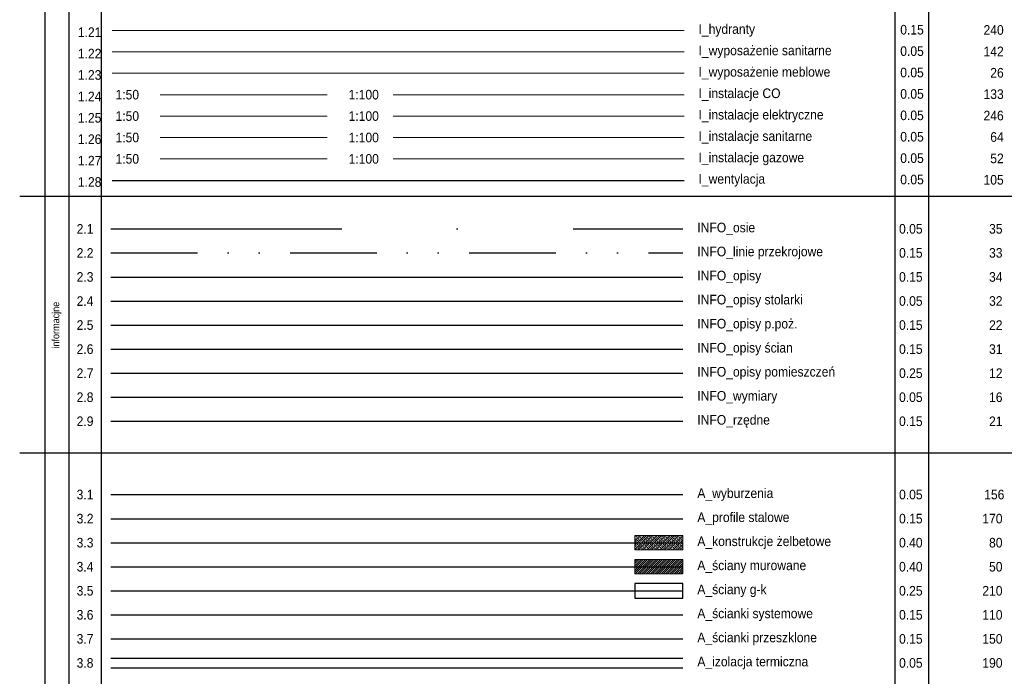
# Model space of a CAD drawing. Header units: metres. Extents: x 6502846 to 6512378, y 5892705 to 5896166.
# Tile 3 of 73: x 6502847 to 6503052, y 5895276 to 5895413. Entities that reach past the tile are written whole.
import ezdxf

# ---------------------------------------------------------------- set-up
doc = ezdxf.new("R2010")
doc.units = ezdxf.units.M
doc.header["$MEASUREMENT"] = 0
doc.linetypes.add('1KS_2KP-50', pattern=[37.05, 12, 6, -6.35, 0, -6.35, 0, -6.35])
doc.linetypes.add('OS_MODU-50', pattern=[96, 48, -24, 0, -24])
doc.layers.get('0').update_dxf_attribs({"color": 2})
for name, color, linetype in [('A_izol_term', 190, 'Continuous'), ('A_konstrukcje żelbetowe', 80, 'Continuous'), ('A_profile stalowe', 170, 'Continuous'), ('A_wyburzenia', 156, 'FENCELINE3'), ('A_ścianki przeszklone', 150, 'Continuous'), ('A_ścianki systemowe', 110, 'Continuous'), ('A_ściany g-k', 210, 'Continuous'), ('A_ściany murowane', 50, 'Continuous'), ('I_wentylacja', 105, 'Continuous'), ('INFO_linie przekrojowe', 33, '1KS_2KP-50'), ('INFO_opisy', 34, 'Continuous'), ('INFO_opisy pomieszczeń', 12, 'Continuous'), ('INFO_opisy stolarki', 32, 'Continuous'), ('INFO_opisy ścian', 31, 'Continuous'), ('INFO_opisy_p.poż.', 22, 'Continuous'), ('INFO_osie', 35, 'OS_MODU-50'), ('INFO_rzędne', 21, 'Continuous'), ('INFO_wymiary', 16, 'Continuous')]:
    doc.layers.add(name, color=color, linetype=linetype)
for name, color, linetype, lineweight in [('A_wypełnienie', 253, 'Continuous', 0), ('I_hydranty', 240, 'Continuous', 15), ('I_instalacje CO', 133, 'CO', 15), ('I_instalacje elektryczne', 246, 'elektryka', 15), ('I_instalacje gazowe', 52, 'GAS_LINE', 15), ('I_instalacje sanitarne', 64, 'WODA', 15), ('I_wyposażenie meblowe', 26, 'Continuous', 5), ('I_wyposażenie sanitarne', 142, 'Continuous', 5)]:
    doc.layers.add(name, color=color, linetype=linetype, lineweight=lineweight)
doc.styles.add('ARCHENIKA_100_opisy', font='arial.ttf', dxfattribs={"width": 0.9, "height": 20})
doc.styles.get("Standard").update_dxf_attribs({"font": 'Working1250.shx', "width": 0.75})
doc.linetypes.add('CO', pattern='A,10,-10,["co",Standard,S=7,R=0,X=-5,Y=-2.333],-10', length=30)
doc.linetypes.add('elektryka', pattern='A,10,-10,["e",Standard,S=7,R=0,X=-3,Y=-2.333],-10', length=30)
doc.linetypes.add('FENCELINE3', pattern='A,10,-5,["x",Standard,S=7,R=0,X=-2,Y=-2.333],-5', length=20)
doc.linetypes.add('GAS_LINE', pattern='A,12.7,-5.08,["GAS",Standard,S=2.54,R=0,X=-2.54,Y=-1.27],-6.35', length=24.13)
doc.linetypes.add('GRADZINOWANIE', pattern='A,0.00254,-2.54,[134,ltypeshp.shx,S=2.54,R=0,X=-2.54,Y=0],-5.08,[134,ltypeshp.shx,S=2.54,R=180,X=2.54,Y=0],-2.54', length=10.16254)
doc.linetypes.add('WODA', pattern='A,10,-5,["w",Standard,S=7,R=0,X=-2,Y=-2.333],-5', length=20)

msp = doc.modelspace()

# ---------------------------------------------------------------- hatches: boundary and pattern name
at = {"layer": 'A_wypełnienie'}
h = msp.add_hatch(dxfattribs=at)
h.set_pattern_fill('ANSI33', color=256, scale=0.1)
h.set_pattern_definition([(45, (6502697.71547, 5895078.65887), (-0.4490128, 0.4490128), []), (45, (6502698.1645, 5895078.65887), (-0.4490128, 0.4490128), [0.3175, -0.15875])])
h.paths.add_polyline_path([(6502975.399, 5895302.339), (6502985.399, 5895302.339), (6502985.399, 5895305.339), (6502975.399, 5895305.339)])
h = msp.add_hatch(dxfattribs=at)
h.set_pattern_fill('ANSI31', color=256, scale=0.1)
h.set_pattern_definition([(45, (6502709.1486, 5895073.65887), (-0.2245064, 0.2245064), [])])
h.paths.add_polyline_path([(6502975.399, 5895297.339), (6502985.399, 5895297.339), (6502985.399, 5895300.339), (6502975.399, 5895300.339)])

# ---------------------------------------------------------------- linework, layer by layer
for points in [[(6502852.71, 5895550.133), (6502852.71, 5895006.16)], [(6502857.741, 5895550.133), (6502857.741, 5895006.16)], [(6502864.425, 5895550.133), (6502864.425, 5895006.16)], [(6503029.446, 5895550.133), (6503029.446, 5895006.16)], [(6503036.446, 5895550.133), (6503036.446, 5895006.16)], [(6502847.497, 5895375.886), (6503184.498, 5895375.886)], [(6502847.497, 5895322.512), (6503184.498, 5895322.512)]]:
    msp.add_lwpolyline(points)
at = {"layer": 'A_izol_term', "linetype": 'GRADZINOWANIE'}
msp.add_line((6502975.399, 5895293.839), (6502985.399, 5895293.839), dxfattribs=at)
at = {"layer": 'A_izol_term'}
for p, q in [((6502866.472, 5895279.839), (6502985.399, 5895279.839)), ((6502866.472, 5895277.839), (6502985.399, 5895277.839))]:
    msp.add_line(p, q, dxfattribs=at)
at = {"layer": 'A_konstrukcje żelbetowe'}
msp.add_line((6502866.472, 5895303.839), (6502985.399, 5895303.839), dxfattribs=at)
at = {"layer": 'A_profile stalowe'}
msp.add_line((6502866.472, 5895308.839), (6502985.399, 5895308.839), dxfattribs=at)
at = {"layer": 'A_wyburzenia'}
msp.add_line((6502866.472, 5895313.839), (6502985.399, 5895313.839), dxfattribs=at)
at = {"layer": 'A_wypełnienie'}
for points in [[(6502975.399, 5895302.339), (6502985.399, 5895302.339), (6502985.399, 5895305.339), (6502975.399, 5895305.339)], [(6502975.399, 5895297.339), (6502985.399, 5895297.339), (6502985.399, 5895300.339), (6502975.399, 5895300.339)]]:
    msp.add_lwpolyline(points, close=True, dxfattribs=at)
at = {"layer": 'A_ścianki przeszklone'}
msp.add_line((6502866.472, 5895283.839), (6502985.399, 5895283.839), dxfattribs=at)
at = {"layer": 'A_ścianki systemowe'}
msp.add_line((6502866.472, 5895288.839), (6502985.399, 5895288.839), dxfattribs=at)
at = {"layer": 'A_ściany g-k'}
msp.add_line((6502866.472, 5895293.839), (6502975.399, 5895293.839), dxfattribs=at)
msp.add_lwpolyline([(6502975.399, 5895292.339), (6502985.399, 5895292.339), (6502985.399, 5895295.339), (6502975.399, 5895295.339)], close=True, dxfattribs=at)
at = {"layer": 'A_ściany murowane'}
msp.add_line((6502866.472, 5895298.839), (6502985.399, 5895298.839), dxfattribs=at)
at = {"layer": 'I_hydranty'}
msp.add_line((6502866.724, 5895410.329), (6502985.651, 5895410.329), dxfattribs=at)
at = {"layer": 'I_instalacje CO'}
msp.add_line((6502876.671, 5895396.977), (6502911.422, 5895396.977), dxfattribs=at)
at = {"layer": 'I_instalacje CO', "ltscale": 2}
msp.add_line((6502925.134, 5895396.977), (6502985.651, 5895396.977), dxfattribs=at)
at = {"layer": 'I_instalacje elektryczne'}
msp.add_line((6502876.671, 5895392.527), (6502911.422, 5895392.527), dxfattribs=at)
at = {"layer": 'I_instalacje elektryczne', "ltscale": 2}
msp.add_line((6502925.134, 5895392.527), (6502985.651, 5895392.527), dxfattribs=at)
at = {"layer": 'I_instalacje gazowe', "ltscale": 2}
msp.add_line((6502876.671, 5895383.626), (6502911.422, 5895383.626), dxfattribs=at)
at = {"layer": 'I_instalacje gazowe', "ltscale": 4}
msp.add_line((6502925.134, 5895383.626), (6502985.651, 5895383.626), dxfattribs=at)
at = {"layer": 'I_instalacje sanitarne'}
msp.add_line((6502876.671, 5895388.076), (6502911.422, 5895388.076), dxfattribs=at)
at = {"layer": 'I_instalacje sanitarne', "ltscale": 2}
msp.add_line((6502925.134, 5895388.076), (6502985.651, 5895388.076), dxfattribs=at)
at = {"layer": 'I_wentylacja'}
msp.add_line((6502866.724, 5895379.175), (6502985.651, 5895379.175), dxfattribs=at)
at = {"layer": 'I_wyposażenie meblowe'}
msp.add_line((6502866.724, 5895401.428), (6502985.651, 5895401.428), dxfattribs=at)
at = {"layer": 'I_wyposażenie sanitarne'}
msp.add_line((6502866.724, 5895405.878), (6502985.651, 5895405.878), dxfattribs=at)
at = {"layer": 'INFO_linie przekrojowe'}
msp.add_line((6502866.472, 5895364.08), (6502985.399, 5895364.08), dxfattribs=at)
at = {"layer": 'INFO_opisy'}
msp.add_line((6502866.472, 5895359.08), (6502985.399, 5895359.08), dxfattribs=at)
at = {"layer": 'INFO_opisy pomieszczeń'}
msp.add_line((6502866.472, 5895339.08), (6502985.399, 5895339.08), dxfattribs=at)
at = {"layer": 'INFO_opisy stolarki'}
msp.add_line((6502866.472, 5895354.08), (6502985.399, 5895354.08), dxfattribs=at)
at = {"layer": 'INFO_opisy ścian'}
msp.add_line((6502866.472, 5895344.08), (6502985.399, 5895344.08), dxfattribs=at)
at = {"layer": 'INFO_opisy_p.poż.'}
msp.add_line((6502866.472, 5895349.08), (6502985.399, 5895349.08), dxfattribs=at)
at = {"layer": 'INFO_osie'}
msp.add_line((6502866.472, 5895369.08), (6502985.399, 5895369.08), dxfattribs=at)
at = {"layer": 'INFO_rzędne'}
msp.add_line((6502866.472, 5895329.08), (6502985.399, 5895329.08), dxfattribs=at)
at = {"layer": 'INFO_wymiary'}
msp.add_line((6502866.472, 5895334.08), (6502985.399, 5895334.08), dxfattribs=at)

# ---------------------------------------------------------------- texts
at = {"linetype": 'Continuous', "char_height": 2, "attachment_point": 4, "style": 'ARCHENIKA_100_opisy'}
for s, insert in [('\\pxql;0.15', (6503030.589, 5895410.479)), ('\\pxql;0.05', (6503030.589, 5895406.028)), ('\\pxql;0.05', (6503030.589, 5895401.578)), ('\\pxql;0.05', (6503030.589, 5895397.127)), ('\\pxql;0.05', (6503030.589, 5895392.677)), ('\\pxql;0.05', (6503030.589, 5895388.226)), ('\\pxql;0.05', (6503030.589, 5895383.776)), ('\\pxql;0.05', (6503030.589, 5895379.325)), ('\\pxql;0.05', (6503030.337, 5895313.839))]:
    msp.add_mtext_dynamic_manual_height_columns(s, width=5.7165, gutter_width=10, heights=[0], dxfattribs=dict(at, insert=insert))
at = {"char_height": 2, "attachment_point": 4, "style": 'ARCHENIKA_100_opisy'}
for s, insert in [('\\pxql;0.05', (6503030.337, 5895369.08)), ('\\pxql;0.15', (6503030.337, 5895364.08)), ('\\pxql;0.15', (6503030.337, 5895359.08)), ('\\pxql;0.05', (6503030.337, 5895354.08)), ('\\pxql;0.15', (6503030.337, 5895349.08)), ('\\pxql;0.15', (6503030.337, 5895344.08)), ('\\pxql;0.25', (6503030.337, 5895339.08)), ('\\pxql;0.05', (6503030.337, 5895334.08)), ('\\pxql;0.15', (6503030.337, 5895329.08)), ('\\pxql;0.15', (6503030.337, 5895308.839)), ('\\pxql;0.40', (6503030.337, 5895303.839)), ('\\pxql;0.40', (6503030.337, 5895298.839)), ('\\pxql;0.25', (6503030.337, 5895293.839)), ('\\pxql;0.15', (6503030.337, 5895288.839)), ('\\pxql;0.15', (6503030.337, 5895283.839)), ('\\pxql;0.05', (6503030.337, 5895278.839))]:
    msp.add_mtext_dynamic_manual_height_columns(s, width=5.7165, gutter_width=10, heights=[0], dxfattribs=dict(at, insert=insert))
at = {"insert": (6502855.196, 5895349.07), "char_height": 1.5, "attachment_point": 5, "rotation": 90, "style": 'ARCHENIKA_100_opisy'}
msp.add_mtext_dynamic_manual_height_columns('\\pxqc;informacjne', width=15.03507, gutter_width=10, heights=[97.48], dxfattribs=at)
at = {"layer": 'A_izol_term', "char_height": 2, "style": 'ARCHENIKA_100_opisy'}
for s, width, insert, attachment_point in [('\\pxql;3.8', 5.7165, (6502859.338, 5895278.839), 4), ('\\pxql;A_izolacja termiczna', 27.71328, (6502988.399, 5895278.839), 4), ('\\pxqr;190', 5.7165, (6503051.848, 5895278.839), 6)]:
    msp.add_mtext_dynamic_manual_height_columns(s, width=width, gutter_width=10, heights=[0], dxfattribs=dict(at, insert=insert, attachment_point=attachment_point))
at = {"layer": 'A_konstrukcje żelbetowe', "char_height": 2, "style": 'ARCHENIKA_100_opisy'}
for s, insert, width, attachment_point in [('A_konstrukcje żelbetowe', (6502988.399, 5895303.839), 33.90317, 4), ('80', (6503051.848, 5895303.839), 5.7165, 6)]:
    msp.add_mtext(s, dxfattribs=dict(at, insert=insert, width=width, attachment_point=attachment_point))
at = {"layer": 'A_konstrukcje żelbetowe', "insert": (6502859.338, 5895303.839), "char_height": 2, "attachment_point": 4, "style": 'ARCHENIKA_100_opisy'}
msp.add_mtext_dynamic_manual_height_columns('\\pxql;3.3', width=5.7165, gutter_width=10, heights=[0], dxfattribs=at)
at = {"layer": 'A_profile stalowe', "char_height": 2, "attachment_point": 4, "style": 'ARCHENIKA_100_opisy'}
for s, width, insert in [('\\pxql;3.2', 5.7165, (6502859.338, 5895308.839)), ('\\pxql;A_profile stalowe', 23.48333, (6502988.399, 5895308.839))]:
    msp.add_mtext_dynamic_manual_height_columns(s, width=width, gutter_width=10, heights=[0], dxfattribs=dict(at, insert=insert))
at = {"layer": 'A_profile stalowe', "linetype": 'Continuous', "insert": (6503051.848, 5895308.839), "char_height": 2, "attachment_point": 6, "style": 'ARCHENIKA_100_opisy'}
msp.add_mtext_dynamic_manual_height_columns('\\pxqr;170', width=5.7165, gutter_width=10, heights=[0], dxfattribs=at)
at = {"layer": 'A_wyburzenia', "linetype": 'Continuous', "char_height": 2, "style": 'ARCHENIKA_100_opisy'}
for s, insert, attachment_point in [('\\pxql;3.1', (6502859.338, 5895313.839), 4), ('\\pxqr;156', (6503052.241, 5895313.839), 6)]:
    msp.add_mtext_dynamic_manual_height_columns(s, width=5.7165, gutter_width=10, heights=[0], dxfattribs=dict(at, insert=insert, attachment_point=attachment_point))
at = {"layer": 'A_wyburzenia', "insert": (6502988.399, 5895313.839), "char_height": 2, "attachment_point": 4, "style": 'ARCHENIKA_100_opisy'}
msp.add_mtext_dynamic_manual_height_columns('\\pxql;A_wyburzenia', width=23.48333, gutter_width=10, heights=[0], dxfattribs=at)
at = {"layer": 'A_ścianki przeszklone', "insert": (6502988.399, 5895283.839), "char_height": 2, "width": 27.71328, "attachment_point": 4, "style": 'ARCHENIKA_100_opisy'}
msp.add_mtext('A_ścianki przeszklone', dxfattribs=at)
at = {"layer": 'A_ścianki przeszklone', "char_height": 2, "style": 'ARCHENIKA_100_opisy'}
for s, insert, attachment_point in [('\\pxql;3.7', (6502859.338, 5895283.839), 4), ('\\pxqr;150', (6503051.848, 5895283.839), 6)]:
    msp.add_mtext_dynamic_manual_height_columns(s, width=5.7165, gutter_width=10, heights=[0], dxfattribs=dict(at, insert=insert, attachment_point=attachment_point))
at = {"layer": 'A_ścianki systemowe', "insert": (6502988.399, 5895288.839), "char_height": 2, "width": 27.19075, "attachment_point": 4, "style": 'ARCHENIKA_100_opisy'}
msp.add_mtext('A_ścianki systemowe', dxfattribs=at)
at = {"layer": 'A_ścianki systemowe', "char_height": 2, "style": 'ARCHENIKA_100_opisy'}
for s, insert, attachment_point in [('\\pxql;3.6', (6502859.338, 5895288.839), 4), ('\\pxqr;110', (6503051.848, 5895288.839), 6)]:
    msp.add_mtext_dynamic_manual_height_columns(s, width=5.7165, gutter_width=10, heights=[0], dxfattribs=dict(at, insert=insert, attachment_point=attachment_point))
at = {"layer": 'A_ściany g-k', "char_height": 2, "style": 'ARCHENIKA_100_opisy'}
for s, insert, attachment_point in [('\\pxql;3.5', (6502859.338, 5895293.839), 4), ('\\pxqr;210', (6503051.848, 5895293.839), 6)]:
    msp.add_mtext_dynamic_manual_height_columns(s, width=5.7165, gutter_width=10, heights=[0], dxfattribs=dict(at, insert=insert, attachment_point=attachment_point))
at = {"layer": 'A_ściany g-k', "insert": (6502988.399, 5895293.839), "char_height": 2, "width": 23.48333, "attachment_point": 4, "style": 'ARCHENIKA_100_opisy'}
msp.add_mtext('A_ściany g-k', dxfattribs=at)
at = {"layer": 'A_ściany murowane', "char_height": 2, "style": 'ARCHENIKA_100_opisy'}
for s, insert, width, attachment_point in [('A_ściany murowane', (6502988.399, 5895298.839), 23.48333, 4), ('50', (6503051.848, 5895298.839), 5.7165, 6)]:
    msp.add_mtext(s, dxfattribs=dict(at, insert=insert, width=width, attachment_point=attachment_point))
at = {"layer": 'A_ściany murowane', "insert": (6502859.338, 5895298.839), "char_height": 2, "attachment_point": 4, "style": 'ARCHENIKA_100_opisy'}
msp.add_mtext_dynamic_manual_height_columns('\\pxql;3.4', width=5.7165, gutter_width=10, heights=[0], dxfattribs=at)
at = {"layer": 'I_hydranty', "insert": (6502988.651, 5895410.329), "char_height": 2, "width": 31.69862, "attachment_point": 4, "style": 'ARCHENIKA_100_opisy'}
msp.add_mtext('I_hydranty', dxfattribs=at)
at = {"layer": 'I_hydranty', "char_height": 2, "style": 'ARCHENIKA_100_opisy'}
for s, insert, attachment_point in [('\\pxqr;240', (6503052.101, 5895410.429), 6), ('\\pxql;1.21', (6502859.59, 5895409.971), 4)]:
    msp.add_mtext_dynamic_manual_height_columns(s, width=5.7165, gutter_width=10, heights=[0], dxfattribs=dict(at, insert=insert, attachment_point=attachment_point))
at = {"layer": 'I_instalacje CO', "char_height": 2, "style": 'ARCHENIKA_100_opisy'}
for s, insert, attachment_point in [('\\pxql;1.24', (6502859.59, 5895396.62), 4), ('\\pxqr;133', (6503052.101, 5895397.077), 6)]:
    msp.add_mtext_dynamic_manual_height_columns(s, width=5.7165, gutter_width=10, heights=[0], dxfattribs=dict(at, insert=insert, attachment_point=attachment_point))
at = {"layer": 'I_instalacje CO', "char_height": 2, "width": 31.69862, "attachment_point": 4, "style": 'ARCHENIKA_100_opisy'}
for s, insert in [('1:50', (6502867.425, 5895396.977)), ('1:100', (6502915.888, 5895396.977)), ('I_instalacje CO', (6502988.651, 5895396.977))]:
    msp.add_mtext(s, dxfattribs=dict(at, insert=insert))
at = {"layer": 'I_instalacje elektryczne', "char_height": 2, "style": 'ARCHENIKA_100_opisy'}
for s, insert, attachment_point in [('\\pxql;1.25', (6502859.59, 5895392.169), 4), ('\\pxqr;246', (6503052.101, 5895392.627), 6)]:
    msp.add_mtext_dynamic_manual_height_columns(s, width=5.7165, gutter_width=10, heights=[0], dxfattribs=dict(at, insert=insert, attachment_point=attachment_point))
at = {"layer": 'I_instalacje elektryczne', "char_height": 2, "width": 31.69862, "attachment_point": 4, "style": 'ARCHENIKA_100_opisy'}
for s, insert in [('1:50', (6502867.425, 5895392.527)), ('1:100', (6502915.888, 5895392.527)), ('I_instalacje elektryczne', (6502988.651, 5895392.527))]:
    msp.add_mtext(s, dxfattribs=dict(at, insert=insert))
at = {"layer": 'I_instalacje gazowe', "char_height": 2, "width": 31.69862, "attachment_point": 4, "style": 'ARCHENIKA_100_opisy'}
for s, insert in [('1:50', (6502867.425, 5895383.626)), ('1:100', (6502915.888, 5895383.626)), ('I_instalacje gazowe', (6502988.651, 5895383.626))]:
    msp.add_mtext(s, dxfattribs=dict(at, insert=insert))
at = {"layer": 'I_instalacje gazowe', "char_height": 2, "style": 'ARCHENIKA_100_opisy'}
for s, insert, attachment_point in [('\\pxql;1.27', (6502859.59, 5895383.268), 4), ('\\pxqr;52', (6503052.101, 5895383.726), 6)]:
    msp.add_mtext_dynamic_manual_height_columns(s, width=5.7165, gutter_width=10, heights=[0], dxfattribs=dict(at, insert=insert, attachment_point=attachment_point))
at = {"layer": 'I_instalacje sanitarne', "char_height": 2, "width": 31.69862, "attachment_point": 4, "style": 'ARCHENIKA_100_opisy'}
for s, insert in [('1:50', (6502867.425, 5895388.076)), ('1:100', (6502915.888, 5895388.076)), ('I_instalacje sanitarne', (6502988.651, 5895388.076))]:
    msp.add_mtext(s, dxfattribs=dict(at, insert=insert))
at = {"layer": 'I_instalacje sanitarne', "char_height": 2, "style": 'ARCHENIKA_100_opisy'}
for s, insert, attachment_point in [('\\pxqr;64', (6503052.101, 5895388.176), 6), ('\\pxql;1.26', (6502859.59, 5895387.719), 4)]:
    msp.add_mtext_dynamic_manual_height_columns(s, width=5.7165, gutter_width=10, heights=[0], dxfattribs=dict(at, insert=insert, attachment_point=attachment_point))
at = {"layer": 'I_wentylacja', "char_height": 2, "style": 'ARCHENIKA_100_opisy'}
for s, insert, attachment_point in [('\\pxql;1.28', (6502859.59, 5895378.818), 4), ('\\pxqr;105', (6503052.101, 5895379.275), 6)]:
    msp.add_mtext_dynamic_manual_height_columns(s, width=5.7165, gutter_width=10, heights=[0], dxfattribs=dict(at, insert=insert, attachment_point=attachment_point))
at = {"layer": 'I_wentylacja', "insert": (6502988.651, 5895379.175), "char_height": 2, "width": 31.69862, "attachment_point": 4, "style": 'ARCHENIKA_100_opisy'}
msp.add_mtext('I_wentylacja', dxfattribs=at)
at = {"layer": 'I_wyposażenie meblowe', "insert": (6502988.651, 5895401.428), "char_height": 2, "width": 31.69862, "attachment_point": 4, "style": 'ARCHENIKA_100_opisy'}
msp.add_mtext('I_wyposażenie meblowe', dxfattribs=at)
at = {"layer": 'I_wyposażenie meblowe', "char_height": 2, "style": 'ARCHENIKA_100_opisy'}
for s, insert, attachment_point in [('\\pxql;1.23', (6502859.59, 5895401.07), 4), ('\\pxqr;26', (6503052.101, 5895401.528), 6)]:
    msp.add_mtext_dynamic_manual_height_columns(s, width=5.7165, gutter_width=10, heights=[0], dxfattribs=dict(at, insert=insert, attachment_point=attachment_point))
at = {"layer": 'I_wyposażenie sanitarne', "insert": (6502988.651, 5895405.878), "char_height": 2, "width": 31.69862, "attachment_point": 4, "style": 'ARCHENIKA_100_opisy'}
msp.add_mtext('I_wyposażenie sanitarne', dxfattribs=at)
at = {"layer": 'I_wyposażenie sanitarne', "char_height": 2, "style": 'ARCHENIKA_100_opisy'}
for s, insert, attachment_point in [('\\pxql;1.22', (6502859.59, 5895405.521), 4), ('\\pxqr;142', (6503052.101, 5895405.978), 6)]:
    msp.add_mtext_dynamic_manual_height_columns(s, width=5.7165, gutter_width=10, heights=[0], dxfattribs=dict(at, insert=insert, attachment_point=attachment_point))
at = {"layer": 'INFO_linie przekrojowe', "char_height": 2, "style": 'ARCHENIKA_100_opisy'}
for s, width, insert, attachment_point in [('\\pxql;2.2', 5.7165, (6502859.338, 5895364.08), 4), ('\\pxql;INFO_linie przekrojowe', 33.95474, (6502988.399, 5895364.08), 4), ('\\pxqr;33', 5.7165, (6503051.848, 5895364.08), 6)]:
    msp.add_mtext_dynamic_manual_height_columns(s, width=width, gutter_width=10, heights=[0], dxfattribs=dict(at, insert=insert, attachment_point=attachment_point))
at = {"layer": 'INFO_opisy', "char_height": 2, "style": 'ARCHENIKA_100_opisy'}
for s, width, insert, attachment_point in [('\\pxql;2.3', 5.7165, (6502859.338, 5895359.08), 4), ('\\pxql;INFO_opisy', 23.48333, (6502988.399, 5895359.08), 4), ('\\pxqr;34', 5.7165, (6503051.848, 5895359.08), 6)]:
    msp.add_mtext_dynamic_manual_height_columns(s, width=width, gutter_width=10, heights=[0], dxfattribs=dict(at, insert=insert, attachment_point=attachment_point))
at = {"layer": 'INFO_opisy pomieszczeń', "insert": (6502988.399, 5895339.08), "char_height": 2, "width": 30.27562, "attachment_point": 4, "style": 'ARCHENIKA_100_opisy'}
msp.add_mtext('INFO_opisy pomieszczeń', dxfattribs=at)
at = {"layer": 'INFO_opisy pomieszczeń', "char_height": 2, "style": 'ARCHENIKA_100_opisy'}
for s, insert, attachment_point in [('\\pxql;2.7', (6502859.338, 5895339.08), 4), ('\\pxqr;12', (6503051.848, 5895339.08), 6)]:
    msp.add_mtext_dynamic_manual_height_columns(s, width=5.7165, gutter_width=10, heights=[0], dxfattribs=dict(at, insert=insert, attachment_point=attachment_point))
at = {"layer": 'INFO_opisy stolarki', "char_height": 2, "style": 'ARCHENIKA_100_opisy'}
for s, width, insert, attachment_point in [('\\pxql;INFO_opisy stolarki', 23.48333, (6502988.399, 5895354.08), 4), ('\\pxql;2.4', 5.7165, (6502859.338, 5895354.08), 4), ('\\pxqr;32', 5.7165, (6503051.848, 5895354.08), 6)]:
    msp.add_mtext_dynamic_manual_height_columns(s, width=width, gutter_width=10, heights=[0], dxfattribs=dict(at, insert=insert, attachment_point=attachment_point))
at = {"layer": 'INFO_opisy ścian', "char_height": 2, "style": 'ARCHENIKA_100_opisy'}
for s, insert, attachment_point in [('\\pxql;2.6', (6502859.338, 5895344.08), 4), ('\\pxqr;31', (6503051.848, 5895344.08), 6)]:
    msp.add_mtext_dynamic_manual_height_columns(s, width=5.7165, gutter_width=10, heights=[0], dxfattribs=dict(at, insert=insert, attachment_point=attachment_point))
at = {"layer": 'INFO_opisy ścian', "insert": (6502988.399, 5895344.08), "char_height": 2, "width": 23.48333, "attachment_point": 4, "style": 'ARCHENIKA_100_opisy'}
msp.add_mtext('INFO_opisy ścian', dxfattribs=at)
at = {"layer": 'INFO_opisy_p.poż.', "insert": (6502988.399, 5895349.08), "char_height": 2, "width": 23.48333, "attachment_point": 4, "style": 'ARCHENIKA_100_opisy'}
msp.add_mtext('INFO_opisy p.poż.', dxfattribs=at)
at = {"layer": 'INFO_opisy_p.poż.', "char_height": 2, "style": 'ARCHENIKA_100_opisy'}
for s, insert, attachment_point in [('\\pxql;2.5', (6502859.338, 5895349.08), 4), ('\\pxqr;22', (6503051.848, 5895349.08), 6)]:
    msp.add_mtext_dynamic_manual_height_columns(s, width=5.7165, gutter_width=10, heights=[0], dxfattribs=dict(at, insert=insert, attachment_point=attachment_point))
at = {"layer": 'INFO_osie', "char_height": 2, "style": 'ARCHENIKA_100_opisy'}
for s, width, insert, attachment_point in [('\\pxql;2.1', 5.7165, (6502859.338, 5895369.08), 4), ('\\pxql;INFO_osie', 23.48333, (6502988.399, 5895369.08), 4), ('\\pxqr;35', 5.7165, (6503051.848, 5895369.08), 6)]:
    msp.add_mtext_dynamic_manual_height_columns(s, width=width, gutter_width=10, heights=[0], dxfattribs=dict(at, insert=insert, attachment_point=attachment_point))
at = {"layer": 'INFO_rzędne', "char_height": 2, "style": 'ARCHENIKA_100_opisy'}
for s, insert, attachment_point in [('\\pxql;2.9', (6502859.338, 5895329.08), 4), ('\\pxqr;21', (6503051.848, 5895329.08), 6)]:
    msp.add_mtext_dynamic_manual_height_columns(s, width=5.7165, gutter_width=10, heights=[0], dxfattribs=dict(at, insert=insert, attachment_point=attachment_point))
at = {"layer": 'INFO_rzędne', "insert": (6502988.399, 5895329.08), "char_height": 2, "width": 23.48333, "attachment_point": 4, "style": 'ARCHENIKA_100_opisy'}
msp.add_mtext('INFO_rzędne', dxfattribs=at)
at = {"layer": 'INFO_wymiary', "char_height": 2, "style": 'ARCHENIKA_100_opisy'}
for s, width, insert, attachment_point in [('\\pxql;2.8', 5.7165, (6502859.338, 5895334.08), 4), ('\\pxql;INFO_wymiary', 23.48333, (6502988.399, 5895334.08), 4), ('\\pxqr;16', 5.7165, (6503051.848, 5895334.08), 6)]:
    msp.add_mtext_dynamic_manual_height_columns(s, width=width, gutter_width=10, heights=[0], dxfattribs=dict(at, insert=insert, attachment_point=attachment_point))

doc.saveas('drawing.dxf')
